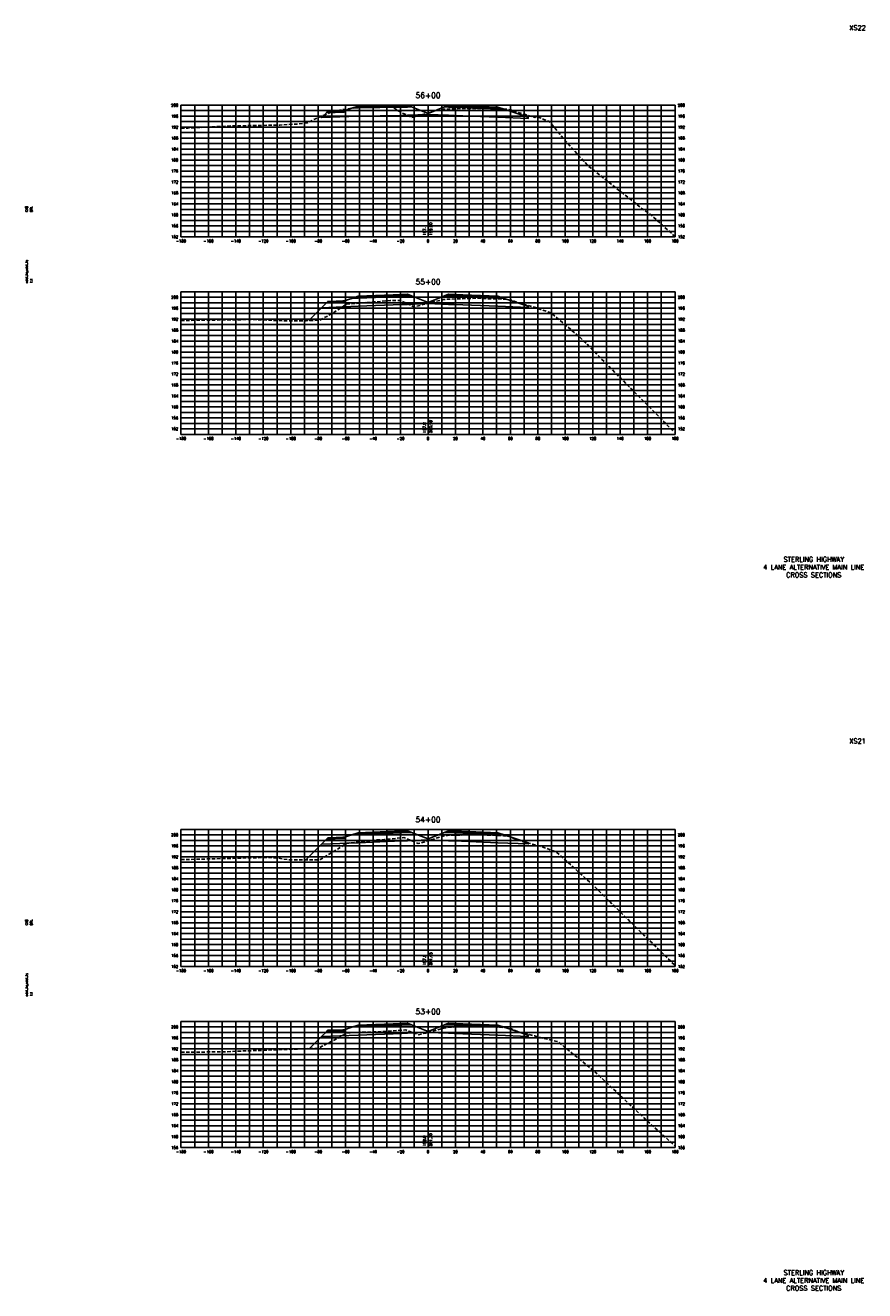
# Model space of a CAD drawing. Extents: x 37 to 9410, y 16 to 8218.
# Tile 11 of 110: x 767 to 1378, y 2096 to 3018. Entities that reach past the tile are written whole.
import ezdxf
from ezdxf.enums import TextEntityAlignment as Align

# ---------------------------------------------------------------- set-up
doc = ezdxf.new("R2010")
doc.units = 0
doc.header["$LTSCALE"] = 20
doc.header["$MEASUREMENT"] = 0
doc.linetypes.add('HIDDEN_050%', pattern=[0.1875, 0.125, -0.0625])
for name, color, linetype in [('S-AT-TXT175', 6, 'Continuous'), ('S-AT-TXT80', 1, 'Continuous'), ('XDATUM', 3, 'Continuous'), ('XEG', 1, 'HIDDEN_050%'), ('XFG', 2, 'Continuous'), ('XGRID', 251, 'Continuous'), ('XGRIDT', 2, 'Continuous'), ('XREF-BORDER', 7, 'Continuous')]:
    doc.layers.add(name, color=color, linetype=linetype)
doc.styles.add('L100', font='simplex.shx', dxfattribs={"height": 2})
doc.styles.add('L175', font='ROMANSM.shx', dxfattribs={"height": 3.5})
doc.styles.add('L80', font='ROMANSM.shx', dxfattribs={"height": 1.6})

# ---------------------------------------------------------------- blocks, each defined once
blk = doc.blocks.new('03025_00_att1')
at = {"layer": 'S-AT-TXT175', "style": 'L175'}
for tag, p in [('NUM', (32.402, 20.822)), ('LINE1', (30.64, 1.444)), ('LINE2', (30.64, 1.161)), ('LINE3', (30.64, 0.877))]:
    blk.add_attdef(tag, text='', height=0.175, dxfattribs=at).set_placement(p, align=Align.CENTER)
at = {"layer": 'S-AT-TXT80', "style": 'L80'}
for tag, p in [('DESIGNED', (2.094, 14.201)), ('CHECKED', (2.265, 14.201)), ('DRAFTED', (2.436, 14.201)), ('PCTB', (2.094, 11.605)), ('PSCALE', (2.265, 11.605)), ('PVIEW', (2.436, 11.605))]:
    blk.add_attdef(tag, p, '', height=0.08, rotation=90, dxfattribs=at)

msp = doc.modelspace()

# ---------------------------------------------------------------- linework, layer by layer
at = {"layer": 'XDATUM', "flags": 128}
for points in [[(981.73, 2951.6), (982.41, 2950.92), (1009, 2951.99), (1041, 2952.46), (1045, 2952.62), (1060, 2953.22), (1075, 2952.62), (1079, 2952.46), (1111, 2951.18), (1133, 2950.3), (1133, 2951.18), (1134, 2952.19)], [(973.08, 2802.95), (982.41, 2812.28), (1009, 2813.35), (1041, 2814.63), (1045, 2814.79), (1060, 2815.39), (1075, 2814.79), (1079, 2814.63), (1111, 2813.35), (1133, 2812.47), (1133, 2813.35), (1133.45, 2813.8)], [(971.03, 2409.84), (982.41, 2421.22), (1009, 2422.28), (1041, 2423.56), (1045, 2423.72), (1060, 2424.32), (1075, 2423.72), (1079, 2423.56), (1111, 2422.28), (1133, 2421.4), (1133, 2422.29), (1133.23, 2422.06)], [(973.75, 2272.27), (982.41, 2280.93), (1009, 2281.99), (1041, 2283.27), (1045, 2283.43), (1060, 2284.03), (1075, 2283.43), (1079, 2283.27), (1111, 2281.99), (1133, 2281.11), (1133, 2282), (1133.49, 2282.48)]]:
    msp.add_lwpolyline(points, dxfattribs=at)
at = {"layer": 'XEG', "flags": 128}
for points in [[(880, 2943.28), (885.07, 2943.32), (916.65, 2944.89), (928.32, 2945.07), (951.93, 2945.52), (964.12, 2946.23), (972.03, 2947.1), (977.95, 2950.03), (991.69, 2955.75), (999.88, 2957.18), (1012.71, 2958.75), (1021.08, 2958.86), (1034.44, 2958.69), (1038.68, 2955.63), (1048.22, 2950.93), (1054.6, 2952.62), (1060, 2954.25), (1067.62, 2956.53), (1069.93, 2956.94), (1071.05, 2957.09), (1075.8, 2957.3), (1078.08, 2957.37), (1088.86, 2957.61), (1094.18, 2957.67), (1104.81, 2957.56), (1109.93, 2957.47), (1112.33, 2957.38), (1117.53, 2957.15), (1119.99, 2956.46), (1121.21, 2956.21), (1124.56, 2955.14), (1131.69, 2952.85), (1138.1, 2951), (1139.52, 2951.59), (1144.32, 2949.61), (1148.56, 2948.01), (1160.58, 2933.55), (1176.53, 2915.89), (1216.14, 2884.45), (1221.82, 2880.47), (1224.1, 2878.48), (1230.59, 2872.67), (1240, 2864.28)], [(880, 2802.99), (881.63, 2803.03), (931.03, 2803.67), (932.49, 2803.7), (933.44, 2803.67), (935.2, 2803.6), (956.54, 2802.77), (971.24, 2802.87), (981.1, 2803.28), (989.9, 2807.92), (1000.7, 2814.92), (1012.08, 2815.84), (1019.94, 2816.51), (1032.67, 2817.51), (1040.2, 2817.48), (1043.66, 2815.8), (1049.86, 2812.83), (1057.22, 2814.82), (1060, 2815.51), (1068.86, 2817.71), (1071.29, 2818.22), (1072.56, 2818.43), (1077.24, 2818.66), (1079.82, 2818.76), (1089.56, 2819.05), (1094.9, 2819.23), (1104.68, 2818.87), (1109.83, 2818.79), (1114.97, 2818.56), (1117.45, 2818.43), (1119.73, 2817.95), (1121.38, 2817.68), (1125.39, 2816.07), (1126.33, 2815.66), (1134.71, 2813.48), (1138.37, 2812.44), (1142.32, 2811.08), (1149.72, 2808.47), (1166.97, 2794.02), (1175.81, 2785.94), (1186.4, 2775.03), (1225.67, 2735.5), (1237.66, 2723.44), (1240, 2721.76)], [(880, 2409.98), (897.47, 2410.4), (930.27, 2411.24), (943.65, 2411.58), (948.37, 2411.34), (958.87, 2409.79), (971.94, 2409.85), (981.5, 2409.95), (993.82, 2417.45), (1001.03, 2421.99), (1014.5, 2423.33), (1021.56, 2424.22), (1028.42, 2424.64), (1042.49, 2426.1), (1049.36, 2423.09), (1052.95, 2421.65), (1060, 2423.74), (1065.53, 2425.38), (1070.97, 2427.05), (1072.02, 2427.29), (1074.25, 2427.66), (1079.29, 2427.81), (1081.67, 2427.84), (1092.05, 2428.05), (1096.45, 2428.15), (1105.79, 2427.82), (1109.8, 2427.71), (1115.29, 2427.43), (1117.34, 2427.29), (1119.77, 2426.49), (1120.71, 2426.21), (1121.9, 2425.69), (1126.21, 2423.9), (1130.77, 2422.72), (1141.14, 2419.93), (1151.16, 2416.43), (1153.86, 2415.25), (1161.72, 2408.2), (1180.83, 2390.78), (1196.22, 2375.6), (1202.64, 2369.32), (1220.74, 2351.71), (1240, 2332.83)], [(880, 2269.57), (913.31, 2269.85), (923.22, 2270.4), (925.35, 2270.47), (958.61, 2271.62), (973.43, 2272.26), (979.92, 2272.46), (995.17, 2280.16), (1001.02, 2283.66), (1006.61, 2283.99), (1022.93, 2284.4), (1038.33, 2285.46), (1043.79, 2285.79), (1046.01, 2284.91), (1053.18, 2282.32), (1058.17, 2283.53), (1060, 2284.01), (1071.85, 2287.09), (1072.83, 2287.3), (1075.7, 2287.74), (1081.12, 2288.01), (1083.05, 2288.08), (1093.69, 2288.43), (1097.18, 2288.56), (1106.81, 2288.11), (1109.76, 2287.97), (1115.67, 2287.62), (1117.45, 2287.51), (1120.04, 2286.86), (1120.75, 2286.66), (1125.45, 2284.68), (1126.32, 2284.29), (1137.52, 2281.47), (1140.72, 2280.49), (1152.95, 2277.7), (1154.98, 2277.11), (1159.21, 2273.59), (1166.14, 2267.9), (1183.39, 2253.72), (1215.82, 2223.18), (1217.45, 2221.65), (1218.48, 2220.58), (1219.92, 2219.33), (1240, 2201.22)]]:
    msp.add_lwpolyline(points, dxfattribs=at)
at = {"layer": 'XFG', "flags": 128}
for points in [[(1060, 2953.96), (1048.05, 2958.74), (1045, 2958.62), (1041, 2958.46), (1009, 2957.99), (1004.43, 2957.8), (999, 2955.99), (999, 2954.99), (985.96, 2954.47), (982.41, 2950.92), (1009, 2951.99), (1041, 2952.46), (1045, 2952.62), (1060, 2953.22), (1060, 2953.96)], [(999, 2955.99), (998, 2955.95), (998, 2955.61), (988, 2955.21), (988, 2955.55), (987, 2955.51), (985.96, 2954.47), (999, 2954.99), (999, 2955.99)], [(998, 2955.95), (988, 2955.55), (988, 2955.21), (998, 2955.61), (998, 2955.95)], [(1045, 2958.96), (1041, 2958.8), (1009, 2958.33), (1009, 2959.33), (1004.43, 2957.8), (1009, 2957.99), (1041, 2958.46), (1045, 2958.62), (1048.05, 2958.74), (1045, 2959.96), (1045, 2958.96)], [(1045, 2959.96), (1041, 2959.8), (1009, 2959.33), (1009, 2958.99), (1041, 2959.46), (1045, 2959.62), (1045, 2959.96)], [(1045, 2959.62), (1041, 2959.46), (1009, 2958.99), (1009, 2958.33), (1041, 2958.8), (1045, 2958.96), (1045, 2959.62)], [(1060, 2953.96), (1071.95, 2958.74), (1075, 2958.62), (1079, 2958.46), (1111, 2957.18), (1115.57, 2956.99), (1133, 2951.18), (1133, 2950.3), (1111, 2951.18), (1079, 2952.46), (1075, 2952.62), (1060, 2953.22)], [(1075, 2959.96), (1071.95, 2958.74), (1075, 2958.62), (1079, 2958.46), (1111, 2957.18), (1115.57, 2956.99), (1111, 2958.52), (1111, 2957.52), (1079, 2958.8), (1075, 2958.96), (1075, 2959.96)], [(1075, 2959.96), (1075, 2959.62), (1079, 2959.46), (1111, 2958.18), (1111, 2958.52), (1079, 2959.8), (1075, 2959.96)], [(1075, 2959.62), (1075, 2958.96), (1079, 2958.8), (1111, 2957.52), (1111, 2958.18), (1079, 2959.46), (1075, 2959.62)], [(1133, 2951.18), (1133, 2951.18), (1134, 2952.19)], [(982.41, 2950.92), (982.41, 2950.92), (981.73, 2951.6)], [(1060, 2816.13), (1048.05, 2820.91), (1045, 2820.79), (1041, 2820.63), (1009, 2819.35), (1004.43, 2819.16), (999, 2817.35), (999, 2816.35), (985.96, 2815.83), (982.41, 2812.28), (1009, 2813.35), (1041, 2814.63), (1045, 2814.79), (1060, 2815.39), (1060, 2816.13)], [(999, 2817.35), (998, 2817.31), (998, 2816.97), (988, 2816.57), (988, 2816.91), (987, 2816.87), (985.96, 2815.83), (999, 2816.35), (999, 2817.35)], [(998, 2817.31), (988, 2816.91), (988, 2816.57), (998, 2816.97), (998, 2817.31)], [(1045, 2821.13), (1041, 2820.97), (1009, 2819.69), (1009, 2820.69), (1004.43, 2819.16), (1009, 2819.35), (1041, 2820.63), (1045, 2820.79), (1048.05, 2820.91), (1045, 2822.13), (1045, 2821.13)], [(1045, 2822.13), (1041, 2821.97), (1009, 2820.69), (1009, 2820.35), (1041, 2821.63), (1045, 2821.79), (1045, 2822.13)], [(1045, 2821.79), (1041, 2821.63), (1009, 2820.35), (1009, 2819.69), (1041, 2820.97), (1045, 2821.13), (1045, 2821.79)], [(1060, 2816.13), (1071.95, 2820.91), (1075, 2820.79), (1079, 2820.63), (1111, 2819.35), (1115.57, 2819.16), (1133, 2813.35), (1133, 2812.47), (1111, 2813.35), (1079, 2814.63), (1075, 2814.79), (1060, 2815.39)], [(1075, 2822.13), (1071.95, 2820.91), (1075, 2820.79), (1079, 2820.63), (1111, 2819.35), (1115.57, 2819.16), (1111, 2820.69), (1111, 2819.69), (1079, 2820.97), (1075, 2821.13), (1075, 2822.13)], [(1075, 2822.13), (1075, 2821.79), (1079, 2821.63), (1111, 2820.35), (1111, 2820.69), (1079, 2821.97), (1075, 2822.13)], [(1075, 2821.79), (1075, 2821.13), (1079, 2820.97), (1111, 2819.69), (1111, 2820.35), (1079, 2821.63), (1075, 2821.79)], [(1133, 2813.35), (1133, 2813.35), (1133.45, 2813.8)], [(982.41, 2812.28), (982.41, 2812.28), (973.08, 2802.95)], [(1060, 2425.06), (1048.05, 2429.85), (1045, 2429.72), (1041, 2429.56), (1009, 2428.28), (1004.43, 2428.1), (999, 2426.29), (999, 2425.29), (985.96, 2424.77), (982.41, 2421.22), (1009, 2422.28), (1041, 2423.56), (1045, 2423.72), (1060, 2424.32), (1060, 2425.06)], [(999, 2426.29), (998, 2426.25), (998, 2425.91), (988, 2425.51), (988, 2425.85), (987, 2425.81), (985.96, 2424.77), (999, 2425.29), (999, 2426.29)], [(998, 2426.25), (988, 2425.85), (988, 2425.51), (998, 2425.91), (998, 2426.25)], [(1045, 2430.06), (1041, 2429.9), (1009, 2428.62), (1009, 2429.62), (1004.43, 2428.1), (1009, 2428.28), (1041, 2429.56), (1045, 2429.72), (1048.05, 2429.85), (1045, 2431.06), (1045, 2430.06)], [(1045, 2431.06), (1041, 2430.9), (1009, 2429.62), (1009, 2429.28), (1041, 2430.56), (1045, 2430.72), (1045, 2431.06)], [(1045, 2430.72), (1041, 2430.56), (1009, 2429.28), (1009, 2428.62), (1041, 2429.9), (1045, 2430.06), (1045, 2430.72)], [(1060, 2425.06), (1071.95, 2429.85), (1075, 2429.72), (1079, 2429.56), (1111, 2428.28), (1115.57, 2428.1), (1133, 2422.29), (1133, 2421.4), (1111, 2422.28), (1079, 2423.56), (1075, 2423.72), (1060, 2424.32)], [(1075, 2431.06), (1071.95, 2429.85), (1075, 2429.72), (1079, 2429.56), (1111, 2428.28), (1115.57, 2428.1), (1111, 2429.62), (1111, 2428.62), (1079, 2429.9), (1075, 2430.06), (1075, 2431.06)], [(1075, 2431.06), (1075, 2430.72), (1079, 2430.56), (1111, 2429.28), (1111, 2429.62), (1079, 2430.9), (1075, 2431.06)], [(1075, 2430.72), (1075, 2430.06), (1079, 2429.9), (1111, 2428.62), (1111, 2429.28), (1079, 2430.56), (1075, 2430.72)], [(982.41, 2421.22), (982.41, 2421.22), (971.03, 2409.84)], [(1133, 2422.29), (1133, 2422.29), (1133.23, 2422.06)], [(1060, 2284.77), (1048.05, 2289.55), (1045, 2289.43), (1041, 2289.27), (1009, 2287.99), (1004.43, 2287.81), (999, 2286), (999, 2285), (985.96, 2284.47), (982.41, 2280.93), (1009, 2281.99), (1041, 2283.27), (1045, 2283.43), (1060, 2284.03), (1060, 2284.77)], [(1045, 2289.77), (1041, 2289.61), (1009, 2288.33), (1009, 2289.33), (1004.43, 2287.81), (1009, 2287.99), (1041, 2289.27), (1045, 2289.43), (1048.05, 2289.55), (1045, 2290.77), (1045, 2289.77)], [(1045, 2290.77), (1041, 2290.61), (1009, 2289.33), (1009, 2288.99), (1041, 2290.27), (1045, 2290.43), (1045, 2290.77)], [(1045, 2290.43), (1041, 2290.27), (1009, 2288.99), (1009, 2288.33), (1041, 2289.61), (1045, 2289.77), (1045, 2290.43)], [(1060, 2284.77), (1071.95, 2289.55), (1075, 2289.43), (1079, 2289.27), (1111, 2287.99), (1115.57, 2287.81), (1133, 2282), (1133, 2281.11), (1111, 2281.99), (1079, 2283.27), (1075, 2283.43), (1060, 2284.03)], [(1075, 2290.77), (1071.95, 2289.55), (1075, 2289.43), (1079, 2289.27), (1111, 2287.99), (1115.57, 2287.81), (1111, 2289.33), (1111, 2288.33), (1079, 2289.61), (1075, 2289.77), (1075, 2290.77)], [(1075, 2290.77), (1075, 2290.43), (1079, 2290.27), (1111, 2288.99), (1111, 2289.33), (1079, 2290.61), (1075, 2290.77)], [(1075, 2290.43), (1075, 2289.77), (1079, 2289.61), (1111, 2288.33), (1111, 2288.99), (1079, 2290.27), (1075, 2290.43)], [(982.41, 2280.93), (982.41, 2280.93), (973.75, 2272.27)], [(999, 2286), (998, 2285.96), (998, 2285.62), (988, 2285.22), (988, 2285.56), (987, 2285.52), (985.96, 2284.47), (999, 2285), (999, 2286)], [(998, 2285.96), (988, 2285.56), (988, 2285.22), (998, 2285.62), (998, 2285.96)], [(1133, 2282), (1133, 2282), (1133.49, 2282.48)]]:
    msp.add_lwpolyline(points, dxfattribs=at)
at = {"layer": 'XGRID'}
for p, q in [((880, 2864), (880, 2960)), ((880, 2960), (1240, 2960)), ((880, 2956), (1240, 2956)), ((890, 2864), (890, 2960)), ((900, 2864), (900, 2960)), ((910, 2864), (910, 2960)), ((920, 2864), (920, 2960)), ((930, 2864), (930, 2960)), ((940, 2864), (940, 2960)), ((950, 2864), (950, 2960)), ((960, 2864), (960, 2960)), ((970, 2864), (970, 2960)), ((980, 2864), (980, 2960)), ((990, 2864), (990, 2960)), ((1000, 2864), (1000, 2960)), ((1010, 2864), (1010, 2960)), ((1020, 2864), (1020, 2960)), ((1030, 2864), (1030, 2960)), ((1040, 2864), (1040, 2960)), ((1050, 2864), (1050, 2960)), ((1060, 2864), (1060, 2960)), ((1070, 2864), (1070, 2960)), ((1080, 2864), (1080, 2960)), ((1090, 2864), (1090, 2960)), ((1100, 2864), (1100, 2960)), ((1110, 2864), (1110, 2960)), ((1120, 2864), (1120, 2960)), ((1130, 2864), (1130, 2960)), ((1140, 2864), (1140, 2960)), ((1150, 2864), (1150, 2960)), ((1160, 2864), (1160, 2960)), ((1170, 2864), (1170, 2960)), ((1180, 2864), (1180, 2960)), ((1190, 2864), (1190, 2960)), ((1200, 2864), (1200, 2960)), ((1210, 2864), (1210, 2960)), ((1220, 2864), (1220, 2960)), ((1230, 2864), (1230, 2960)), ((1240, 2864), (1240, 2960)), ((880, 2952), (1240, 2952)), ((880, 2948), (1240, 2948)), ((880, 2944), (1240, 2944)), ((880, 2940), (1240, 2940)), ((880, 2936), (1240, 2936)), ((880, 2932), (1240, 2932)), ((880, 2928), (1240, 2928)), ((880, 2924), (1240, 2924)), ((880, 2920), (1240, 2920)), ((880, 2916), (1240, 2916)), ((880, 2912), (1240, 2912)), ((880, 2908), (1240, 2908)), ((880, 2904), (1240, 2904)), ((880, 2900), (1240, 2900)), ((880, 2896), (1240, 2896)), ((880, 2892), (1240, 2892)), ((880, 2888), (1240, 2888)), ((880, 2884), (1240, 2884)), ((880, 2880), (1240, 2880)), ((880, 2876), (1240, 2876)), ((880, 2872), (1240, 2872)), ((880, 2868), (1240, 2868)), ((880, 2864), (1240, 2864)), ((880, 2720), (880, 2824)), ((880, 2824), (1240, 2824)), ((890, 2720), (890, 2824)), ((900, 2720), (900, 2824)), ((910, 2720), (910, 2824)), ((920, 2720), (920, 2824)), ((930, 2720), (930, 2824)), ((940, 2720), (940, 2824)), ((950, 2720), (950, 2824)), ((960, 2720), (960, 2824)), ((970, 2720), (970, 2824)), ((980, 2720), (980, 2824)), ((990, 2720), (990, 2824)), ((1000, 2720), (1000, 2824)), ((1010, 2720), (1010, 2824)), ((1020, 2720), (1020, 2824)), ((1030, 2720), (1030, 2824)), ((1040, 2720), (1040, 2824)), ((1050, 2720), (1050, 2824)), ((1060, 2720), (1060, 2824)), ((1070, 2720), (1070, 2824)), ((1080, 2720), (1080, 2824)), ((1090, 2720), (1090, 2824)), ((1100, 2720), (1100, 2824)), ((1110, 2720), (1110, 2824)), ((1120, 2720), (1120, 2824)), ((1130, 2720), (1130, 2824)), ((1140, 2720), (1140, 2824)), ((1150, 2720), (1150, 2824)), ((1160, 2720), (1160, 2824)), ((1170, 2720), (1170, 2824)), ((1180, 2720), (1180, 2824)), ((1190, 2720), (1190, 2824)), ((1200, 2720), (1200, 2824)), ((1210, 2720), (1210, 2824)), ((1220, 2720), (1220, 2824)), ((1230, 2720), (1230, 2824)), ((1240, 2720), (1240, 2824)), ((880, 2820), (1240, 2820)), ((880, 2816), (1240, 2816)), ((880, 2812), (1240, 2812)), ((880, 2808), (1240, 2808)), ((880, 2804), (1240, 2804)), ((880, 2800), (1240, 2800)), ((880, 2796), (1240, 2796)), ((880, 2792), (1240, 2792)), ((880, 2788), (1240, 2788)), ((880, 2784), (1240, 2784)), ((880, 2780), (1240, 2780)), ((880, 2776), (1240, 2776)), ((880, 2772), (1240, 2772)), ((880, 2768), (1240, 2768)), ((880, 2764), (1240, 2764)), ((880, 2760), (1240, 2760)), ((880, 2756), (1240, 2756)), ((880, 2752), (1240, 2752)), ((880, 2748), (1240, 2748)), ((880, 2744), (1240, 2744)), ((880, 2740), (1240, 2740)), ((880, 2736), (1240, 2736)), ((880, 2732), (1240, 2732)), ((880, 2728), (1240, 2728)), ((880, 2724), (1240, 2724)), ((880, 2720), (1240, 2720)), ((880, 2332), (880, 2432)), ((880, 2432), (1240, 2432)), ((880, 2428), (1240, 2428)), ((890, 2332), (890, 2432)), ((900, 2332), (900, 2432)), ((910, 2332), (910, 2432)), ((920, 2332), (920, 2432)), ((930, 2332), (930, 2432)), ((940, 2332), (940, 2432)), ((950, 2332), (950, 2432)), ((960, 2332), (960, 2432)), ((970, 2332), (970, 2432)), ((980, 2332), (980, 2432)), ((990, 2332), (990, 2432)), ((1000, 2332), (1000, 2432)), ((1010, 2332), (1010, 2432)), ((1020, 2332), (1020, 2432)), ((1030, 2332), (1030, 2432)), ((1040, 2332), (1040, 2432)), ((1050, 2332), (1050, 2432)), ((1060, 2332), (1060, 2432)), ((1070, 2332), (1070, 2432)), ((1080, 2332), (1080, 2432)), ((1090, 2332), (1090, 2432)), ((1100, 2332), (1100, 2432)), ((1110, 2332), (1110, 2432)), ((1120, 2332), (1120, 2432)), ((1130, 2332), (1130, 2432)), ((1140, 2332), (1140, 2432)), ((1150, 2332), (1150, 2432)), ((1160, 2332), (1160, 2432)), ((1170, 2332), (1170, 2432)), ((1180, 2332), (1180, 2432)), ((1190, 2332), (1190, 2432)), ((1200, 2332), (1200, 2432)), ((1210, 2332), (1210, 2432)), ((1220, 2332), (1220, 2432)), ((1230, 2332), (1230, 2432)), ((1240, 2332), (1240, 2432)), ((880, 2424), (1240, 2424)), ((880, 2420), (1240, 2420)), ((880, 2416), (1240, 2416)), ((880, 2412), (1240, 2412)), ((880, 2408), (1240, 2408)), ((880, 2404), (1240, 2404)), ((880, 2400), (1240, 2400)), ((880, 2396), (1240, 2396)), ((880, 2392), (1240, 2392)), ((880, 2388), (1240, 2388)), ((880, 2384), (1240, 2384)), ((880, 2380), (1240, 2380)), ((880, 2376), (1240, 2376)), ((880, 2372), (1240, 2372)), ((880, 2368), (1240, 2368)), ((880, 2364), (1240, 2364)), ((880, 2360), (1240, 2360)), ((880, 2356), (1240, 2356)), ((880, 2352), (1240, 2352)), ((880, 2348), (1240, 2348)), ((880, 2344), (1240, 2344)), ((880, 2340), (1240, 2340)), ((880, 2336), (1240, 2336)), ((880, 2332), (1240, 2332)), ((880, 2200), (880, 2292)), ((880, 2292), (1240, 2292)), ((880, 2288), (1240, 2288)), ((890, 2200), (890, 2292)), ((900, 2200), (900, 2292)), ((910, 2200), (910, 2292)), ((920, 2200), (920, 2292)), ((930, 2200), (930, 2292)), ((940, 2200), (940, 2292)), ((950, 2200), (950, 2292)), ((960, 2200), (960, 2292)), ((970, 2200), (970, 2292)), ((980, 2200), (980, 2292)), ((990, 2200), (990, 2292)), ((1000, 2200), (1000, 2292)), ((1010, 2200), (1010, 2292)), ((1020, 2200), (1020, 2292)), ((1030, 2200), (1030, 2292)), ((1040, 2200), (1040, 2292)), ((1050, 2200), (1050, 2292)), ((1060, 2200), (1060, 2292)), ((1070, 2200), (1070, 2292)), ((1080, 2200), (1080, 2292)), ((1090, 2200), (1090, 2292)), ((1100, 2200), (1100, 2292)), ((1110, 2200), (1110, 2292)), ((1120, 2200), (1120, 2292)), ((1130, 2200), (1130, 2292)), ((1140, 2200), (1140, 2292)), ((1150, 2200), (1150, 2292)), ((1160, 2200), (1160, 2292)), ((1170, 2200), (1170, 2292)), ((1180, 2200), (1180, 2292)), ((1190, 2200), (1190, 2292)), ((1200, 2200), (1200, 2292)), ((1210, 2200), (1210, 2292)), ((1220, 2200), (1220, 2292)), ((1230, 2200), (1230, 2292)), ((1240, 2200), (1240, 2292)), ((880, 2284), (1240, 2284)), ((880, 2280), (1240, 2280)), ((880, 2276), (1240, 2276)), ((880, 2272), (1240, 2272)), ((880, 2268), (1240, 2268)), ((880, 2264), (1240, 2264)), ((880, 2260), (1240, 2260)), ((880, 2256), (1240, 2256)), ((880, 2252), (1240, 2252)), ((880, 2248), (1240, 2248)), ((880, 2244), (1240, 2244)), ((880, 2240), (1240, 2240)), ((880, 2236), (1240, 2236)), ((880, 2232), (1240, 2232)), ((880, 2228), (1240, 2228)), ((880, 2224), (1240, 2224)), ((880, 2220), (1240, 2220)), ((880, 2216), (1240, 2216)), ((880, 2212), (1240, 2212)), ((880, 2208), (1240, 2208)), ((880, 2204), (1240, 2204)), ((880, 2200), (1240, 2200))]:
    msp.add_line(p, q, dxfattribs=at)

# ---------------------------------------------------------------- block references
at = {"layer": 'XREF-BORDER'}
ref = msp.add_blockref('03025_00_att1', (726.45, 2598.23), dxfattribs=dict(at, xscale=20, yscale=20, zscale=20))
ref.add_attrib('LINE1', 'STERLING HIGHWAY', dxfattribs={"layer": 'S-AT-TXT175', "height": 3.5, "style": 'L175'}).set_placement((1341.07, 2627.1), align=Align.CENTER)
ref.add_attrib('LINE2', '4 LANE ALTERNATIVE MAIN LINE', dxfattribs={"layer": 'S-AT-TXT175', "height": 3.5, "style": 'L175'}).set_placement((1341.07, 2621.44), align=Align.CENTER)
ref.add_attrib('LINE3', 'CROSS SECTIONS', dxfattribs={"layer": 'S-AT-TXT175', "height": 3.5, "style": 'L175'}).set_placement((1341.07, 2615.77), align=Align.CENTER)
ref.add_attrib('NUM', 'XS22', dxfattribs={"layer": 'S-AT-TXT175', "height": 3.5, "style": 'L175'}).set_placement((1373, 3014.66), align=Align.CENTER)
ref.add_attrib('DESIGNED', 'CAB', (768.34, 2882.25), dxfattribs={"layer": 'S-AT-TXT80', "height": 1.6, "rotation": 90, "style": 'L80'})
ref.add_attrib('CHECKED', 'DRL', (771.75, 2882.25), dxfattribs={"layer": 'S-AT-TXT80', "height": 1.6, "rotation": 90, "style": 'L80'})
ref.add_attrib('PCTB', 'adot_hs,adot_fs', (768.34, 2830.32), dxfattribs={"layer": 'S-AT-TXT80', "height": 1.6, "rotation": 90, "style": 'L80'})
ref.add_attrib('PSCALE', '1:1', (771.75, 2830.32), dxfattribs={"layer": 'S-AT-TXT80', "height": 1.6, "rotation": 90, "style": 'L80'})
ref = msp.add_blockref('03025_00_att1', (726.45, 2078.23), dxfattribs=dict(at, xscale=20, yscale=20, zscale=20))
ref.add_attrib('LINE1', 'STERLING HIGHWAY', dxfattribs={"layer": 'S-AT-TXT175', "height": 3.5, "style": 'L175'}).set_placement((1341.07, 2107.1), align=Align.CENTER)
ref.add_attrib('LINE2', '4 LANE ALTERNATIVE MAIN LINE', dxfattribs={"layer": 'S-AT-TXT175', "height": 3.5, "style": 'L175'}).set_placement((1341.07, 2101.44), align=Align.CENTER)
ref.add_attrib('LINE3', 'CROSS SECTIONS', dxfattribs={"layer": 'S-AT-TXT175', "height": 3.5, "style": 'L175'}).set_placement((1341.07, 2095.77), align=Align.CENTER)
ref.add_attrib('NUM', 'XS21', dxfattribs={"layer": 'S-AT-TXT175', "height": 3.5, "style": 'L175'}).set_placement((1373, 2494.66), align=Align.CENTER)
ref.add_attrib('DESIGNED', 'CAB', (768.34, 2362.25), dxfattribs={"layer": 'S-AT-TXT80', "height": 1.6, "rotation": 90, "style": 'L80'})
ref.add_attrib('CHECKED', 'DRL', (771.75, 2362.25), dxfattribs={"layer": 'S-AT-TXT80', "height": 1.6, "rotation": 90, "style": 'L80'})
ref.add_attrib('PCTB', 'adot_hs,adot_fs', (768.34, 2310.32), dxfattribs={"layer": 'S-AT-TXT80', "height": 1.6, "rotation": 90, "style": 'L80'})
ref.add_attrib('PSCALE', '1:1', (771.75, 2310.32), dxfattribs={"layer": 'S-AT-TXT80', "height": 1.6, "rotation": 90, "style": 'L80'})

# ---------------------------------------------------------------- texts
at = {"layer": 'XGRIDT', "style": 'L100'}
for s, p in [('56+00', (1060, 2964)), ('55+00', (1060, 2828)), ('54+00', (1060, 2436)), ('53+00', (1060, 2296))]:
    msp.add_text(s, height=4, dxfattribs=at).set_placement(p, align=Align.BOTTOM_CENTER)
for s, p in [('200', (878, 2960)), ('196', (878, 2952)), ('192', (878, 2944)), ('188', (878, 2936)), ('184', (878, 2928)), ('180', (878, 2920)), ('176', (878, 2912)), ('172', (878, 2904)), ('168', (878, 2896)), ('164', (878, 2888)), ('160', (878, 2880)), ('156', (878, 2872)), ('152', (878, 2864)), ('200', (878, 2820)), ('196', (878, 2812)), ('192', (878, 2804)), ('188', (878, 2796)), ('184', (878, 2788)), ('180', (878, 2780)), ('176', (878, 2772)), ('172', (878, 2764)), ('168', (878, 2756)), ('164', (878, 2748)), ('160', (878, 2740)), ('156', (878, 2732)), ('152', (878, 2724)), ('200', (878, 2428)), ('196', (878, 2420)), ('192', (878, 2412)), ('188', (878, 2404)), ('184', (878, 2396)), ('180', (878, 2388)), ('176', (878, 2380)), ('172', (878, 2372)), ('168', (878, 2364)), ('164', (878, 2356)), ('160', (878, 2348)), ('156', (878, 2340)), ('152', (878, 2332)), ('200', (878, 2288)), ('196', (878, 2280)), ('192', (878, 2272)), ('188', (878, 2264)), ('184', (878, 2256)), ('180', (878, 2248)), ('176', (878, 2240)), ('172', (878, 2232)), ('168', (878, 2224)), ('164', (878, 2216)), ('160', (878, 2208)), ('156', (878, 2200))]:
    msp.add_text(s, height=2, dxfattribs=at).set_placement(p, align=Align.MIDDLE_RIGHT)
for s, p in [('200', (1242, 2960)), ('196', (1242, 2952)), ('192', (1242, 2944)), ('188', (1242, 2936)), ('184', (1242, 2928)), ('180', (1242, 2920)), ('176', (1242, 2912)), ('172', (1242, 2904)), ('168', (1242, 2896)), ('164', (1242, 2888)), ('160', (1242, 2880)), ('156', (1242, 2872)), ('152', (1242, 2864)), ('200', (1242, 2820)), ('196', (1242, 2812)), ('192', (1242, 2804)), ('188', (1242, 2796)), ('184', (1242, 2788)), ('180', (1242, 2780)), ('176', (1242, 2772)), ('172', (1242, 2764)), ('168', (1242, 2756)), ('164', (1242, 2748)), ('160', (1242, 2740)), ('156', (1242, 2732)), ('152', (1242, 2724)), ('200', (1242, 2428)), ('196', (1242, 2420)), ('192', (1242, 2412)), ('188', (1242, 2404)), ('184', (1242, 2396)), ('180', (1242, 2388)), ('176', (1242, 2380)), ('172', (1242, 2372)), ('168', (1242, 2364)), ('164', (1242, 2356)), ('160', (1242, 2348)), ('156', (1242, 2340)), ('152', (1242, 2332)), ('200', (1242, 2288)), ('196', (1242, 2280)), ('192', (1242, 2272)), ('188', (1242, 2264)), ('184', (1242, 2256)), ('180', (1242, 2248)), ('176', (1242, 2240)), ('172', (1242, 2232)), ('168', (1242, 2224)), ('164', (1242, 2216)), ('160', (1242, 2208)), ('156', (1242, 2200))]:
    msp.add_text(s, height=2, dxfattribs=at).set_placement(p, align=Align.MIDDLE_LEFT)
for s, p in [('197.1', (1059, 2865)), ('197.8', (1059, 2721)), ('197.9', (1059, 2333)), ('198.0', (1059, 2201))]:
    msp.add_text(s, height=2, rotation=90, dxfattribs=at).set_placement(p, align=Align.BOTTOM_LEFT)
for s, p in [('199.90', (1061, 2865)), ('200.98', (1061, 2721)), ('201.45', (1061, 2333)), ('201.30', (1061, 2201))]:
    msp.add_text(s, height=2, rotation=90, dxfattribs=at).set_placement(p, align=Align.TOP_LEFT)
for s, p in [('-180', (880, 2862)), ('-160', (900, 2862)), ('-140', (920, 2862)), ('-120', (940, 2862)), ('-100', (960, 2862)), ('-80', (980, 2862)), ('-60', (1000, 2862)), ('-40', (1020, 2862)), ('-20', (1040, 2862)), ('0', (1060, 2862)), ('20', (1080, 2862)), ('40', (1100, 2862)), ('60', (1120, 2862)), ('80', (1140, 2862)), ('100', (1160, 2862)), ('120', (1180, 2862)), ('140', (1200, 2862)), ('160', (1220, 2862)), ('180', (1240, 2862)), ('-180', (880, 2718)), ('-160', (900, 2718)), ('-140', (920, 2718)), ('-120', (940, 2718)), ('-100', (960, 2718)), ('-80', (980, 2718)), ('-60', (1000, 2718)), ('-40', (1020, 2718)), ('-20', (1040, 2718)), ('0', (1060, 2718)), ('20', (1080, 2718)), ('40', (1100, 2718)), ('60', (1120, 2718)), ('80', (1140, 2718)), ('100', (1160, 2718)), ('120', (1180, 2718)), ('140', (1200, 2718)), ('160', (1220, 2718)), ('180', (1240, 2718)), ('-180', (880, 2330)), ('-160', (900, 2330)), ('-140', (920, 2330)), ('-120', (940, 2330)), ('-100', (960, 2330)), ('-80', (980, 2330)), ('-60', (1000, 2330)), ('-40', (1020, 2330)), ('-20', (1040, 2330)), ('0', (1060, 2330)), ('20', (1080, 2330)), ('40', (1100, 2330)), ('60', (1120, 2330)), ('80', (1140, 2330)), ('100', (1160, 2330)), ('120', (1180, 2330)), ('140', (1200, 2330)), ('160', (1220, 2330)), ('180', (1240, 2330)), ('-180', (880, 2198)), ('-160', (900, 2198)), ('-140', (920, 2198)), ('-120', (940, 2198)), ('-100', (960, 2198)), ('-80', (980, 2198)), ('-60', (1000, 2198)), ('-40', (1020, 2198)), ('-20', (1040, 2198)), ('0', (1060, 2198)), ('20', (1080, 2198)), ('40', (1100, 2198)), ('60', (1120, 2198)), ('80', (1140, 2198)), ('100', (1160, 2198)), ('120', (1180, 2198)), ('140', (1200, 2198)), ('160', (1220, 2198)), ('180', (1240, 2198))]:
    msp.add_text(s, height=2, dxfattribs=at).set_placement(p, align=Align.TOP_CENTER)

doc.saveas('drawing.dxf')
